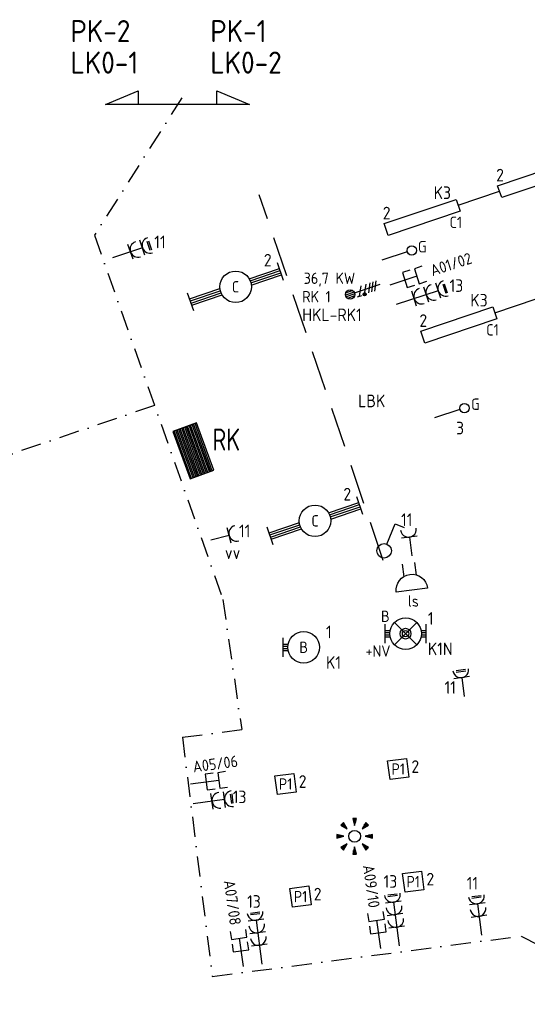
# Model space of a CAD drawing. Header units: millimetres. Extents: x -26318 to 195000, y -34446 to 95000.
# Tile 16 of 22: x 37537 to 45575, y 38047 to 53649. Entities that reach past the tile are written whole.
import ezdxf
from ezdxf.enums import TextEntityAlignment as Align

# ---------------------------------------------------------------- set-up
doc = ezdxf.new("R2010")
doc.units = ezdxf.units.MM
doc.header["$LTSCALE"] = 100
doc.linetypes.add('DASHDOT2', pattern=[12.7, 6.35, -3.175, 0, -3.175])
doc.linetypes.add('HIDDEN', pattern=[9.525, 6.35, -3.175])
for name, color, linetype in [('EB62205-_ATTRIB', 2, 'Continuous'), ('EB63101-_ATTRIB', 2, 'Continuous'), ('EB63109-_ATTRIB', 2, 'Continuous'), ('EB6411--_ATTRIB', 2, 'Continuous'), ('EB6424--_ATTRIB', 2, 'Continuous'), ('EB6441--_ATTRIB', 2, 'Continuous'), ('EL61303-_WANDGOOT', 3, 'Continuous'), ('EL62203-_KRACHT-WCD230', 3, 'Continuous'), ('EL62205-_KRACHT-KAST', 3, 'Continuous'), ('EL63101-_LICHT-ARM', 3, 'Continuous'), ('EL63102-_LICHT-SCH', 3, 'Continuous'), ('EL63103-_LICHT-WCD230V', 3, 'Continuous'), ('EL63109-_LICHT-ASP400V', 3, 'Continuous'), ('EL63501-_NOODVRL-ARM', 3, 'Continuous'), ('EL6411--_DEURBEL', 3, 'Continuous'), ('EL6424--_OMROEP', 3, 'Continuous'), ('EL6441--_DATACOM', 3, 'Continuous')]:
    doc.layers.add(name, color=color, linetype=linetype)
doc.layers.add('GRENS', color=210, linetype='DASHDOT2', lineweight=30)
doc.styles.add('NORATT', font='iso.shx')
doc.styles.add('NORDIM', font='isocp.shx')

# ---------------------------------------------------------------- blocks, each defined once
blk = doc.blocks.new('ES3W1L')
for p, q in [((1.25, 0), (-1.25, 0)), ((-0.75, 1.25), (0.75, 1.25)), ((-0.75, 1), (0.75, 1)), ((0, 0), (0, -3))]:
    blk.add_line(p, q)
blk.add_arc((0, 1.25), 1.25, 180, 0)
at = {"style": 'NORATT'}
for tag, flags, p in [('VERMOGEN', 9, (-2.5, 3)), ('GROEP', 8, (0, 3)), ('SCHAK', 8, (2.5, 3)), ('GELIJK', 9, (5, 3)), ('TAL', 8, (2.5, 3)), ('KAST', 9, (7, 3))]:
    blk.add_attdef(tag, text='', height=1.8, rotation=90, dxfattribs=dict(at, flags=flags)).set_placement(p, align=Align.MIDDLE_CENTER)
at = {"style": 'NORATT', "flags": 8}
blk.add_attdef('DOEL', text='', height=1.8, rotation=90, dxfattribs=at).set_placement((-2.5, 3), align=Align.MIDDLE_LEFT)
at = {"style": 'NORATT', "flags": 9}
blk.add_attdef('M_CODE', text='', height=1.8, dxfattribs=at).set_placement((0, 0), align=Align.MIDDLE_CENTER)
blk = doc.blocks.new('ES3G10')
for p, q in [((-3.25, -1.5), (-3.25, 1.5)), ((-3.25, 0.52), (-2.44, 0.52)), ((-3.25, 0.17), (-2.49, 0.17)), ((-3.25, -0.17), (-2.49, -0.17)), ((-3.25, -0.52), (-2.44, -0.52))]:
    blk.add_line(p, q)
blk.add_circle((0, 0), 2.5)
at = {"style": 'NORATT', "flags": 9}
blk.add_attdef('GELIJK', text='', height=1.8, dxfattribs=at).set_placement((3.5, 5), align=Align.MIDDLE_CENTER)
at = {"color": 6, "style": 'NORATT'}
for tag, flags, p in [('SCHAK', 8, (3.5, 2.75)), ('A_CODE', 8, (0, 0)), ('GROEP', 8, (-3.5, -2.75)), ('KAST', 9, (3.5, -2.75))]:
    blk.add_attdef(tag, text='', height=1.8, dxfattribs=dict(at, flags=flags)).set_placement(p, align=Align.MIDDLE)
blk = doc.blocks.new('ES652141')
for p, q in [((-2.79, 2.51), (-2.26, 1.98)), ((-2.65, 2.65), (-1.59, 1.59)), ((-2.51, 2.79), (-1.98, 2.26)), ((-0.2, 3.75), (-0.2, 3)), ((0, 3.75), (0, 2.25)), ((0.2, 3.75), (0.2, 3)), ((2.65, 2.65), (1.59, 1.59)), ((2.51, 2.79), (1.98, 2.26)), ((2.79, 2.51), (2.26, 1.98)), ((-3.75, 0.2), (-3, 0.2)), ((-3.75, 0), (-2.25, 0)), ((3.75, 0), (2.25, 0)), ((3.75, 0.2), (3, 0.2)), ((-3.75, -0.2), (-3, -0.2)), ((-2.79, -2.51), (-2.26, -1.98)), ((-2.65, -2.65), (-1.59, -1.59)), ((2.65, -2.65), (1.59, -1.59)), ((2.79, -2.51), (2.26, -1.98)), ((3.75, -0.2), (3, -0.2)), ((-2.51, -2.79), (-1.98, -2.26)), ((-0.2, -3.75), (-0.2, -3)), ((0, -3.75), (0, -2.25)), ((0.2, -3.75), (0.2, -3)), ((2.51, -2.79), (1.98, -2.26))]:
    blk.add_line(p, q)
for points in [[(-1.59, 1.59), (-2.37, 2.93), (-2.93, 2.37)], [(0, 2.25), (0.4, 3.75), (-0.4, 3.75)], [(1.59, 1.59), (2.93, 2.37), (2.37, 2.93)], [(-2.25, 0), (-3.75, 0.4), (-3.75, -0.4)], [(2.25, 0), (3.75, -0.4), (3.75, 0.4)], [(-1.59, -1.59), (-2.93, -2.37), (-2.37, -2.93)], [(1.59, -1.59), (2.37, -2.93), (2.93, -2.37)], [(0, -2.25), (-0.4, -3.75), (0.4, -3.75)]]:
    blk.add_lwpolyline(points, close=True)
blk.add_circle((0, 0), 1.25)
at = {"style": 'NORATT'}
blk.add_attdef('NUMMER', text='', height=1.8, dxfattribs=at).set_placement((0, 5), align=Align.MIDDLE)
for tag, flags, p in [('CODE', 9, (1, 3.5)), ('PANEEL', 9, (0, 3)), ('GRP', 8, (0, -5)), ('RUIMTE', 9, (0, -7.5))]:
    blk.add_attdef(tag, text='', height=1.8, dxfattribs=dict(at, flags=flags)).set_placement(p, align=Align.MIDDLE_LEFT)
at = {"style": 'NORATT', "flags": 8}
blk.add_attdef('M_CODE', text='', height=1.8, dxfattribs=at).set_placement((0, 0), align=Align.MIDDLE_CENTER)
blk = doc.blocks.new('ES3W2L')
for p, q in [((-0.75, 3.25), (0.75, 3.25)), ((1.25, 2), (-1.25, 2)), ((-0.75, 3), (0.75, 3)), ((0, 2), (0, -3)), ((1.25, 0), (-1.25, 0))]:
    blk.add_line(p, q)
for centre in [(0, 3.25), (0, 1.25)]:
    blk.add_arc(centre, 1.25, 180, 0)
at = {"style": 'NORATT'}
for tag, flags, p in [('VERMOGEN', 9, (-2.5, 5)), ('GROEP', 8, (0, 5)), ('SCHAK', 8, (2.5, 5)), ('GELIJKI', 9, (5, 5)), ('GELIJK', 9, (5, 5)), ('KAST', 9, (7, 5)), ('TAL', 8, (2.5, 5))]:
    blk.add_attdef(tag, text='', height=1.8, rotation=90, dxfattribs=dict(at, flags=flags)).set_placement(p, align=Align.MIDDLE_CENTER)
at = {"style": 'NORATT', "flags": 8}
blk.add_attdef('DOEL', text='', height=1.8, rotation=90, dxfattribs=at).set_placement((-2.5, 5), align=Align.MIDDLE_LEFT)
at = {"style": 'NORATT'}
for tag, height, flags, p in [('GROEPI', 1.8, 9, (0, 9.5)), ('CODE', 3.5, 8, (0, 4.5)), ('M_CODE', 1.8, 9, (0, 0)), ('VERMOGENI', 1.8, 9, (0, -9.5)), ('DOELI', 1.8, 9, (0, -11.5))]:
    blk.add_attdef(tag, text='', height=height, dxfattribs=dict(at, flags=flags)).set_placement(p, align=Align.MIDDLE_CENTER)
blk = doc.blocks.new('ES111352')
at = {"color": 0}
blk.add_line((0, 1.5), (0, -3), dxfattribs=at)
for points in [[(-1.25, 2.75), (-1.25, 1.5), (1.25, 1.5), (1.25, 2.75)], [(-1.25, 0.75), (-1.25, -0.5), (1.25, -0.5), (1.25, 0.75)]]:
    blk.add_lwpolyline(points, dxfattribs=at)
at = {"color": 0, "style": 'NORATT', "flags": 8}
blk.add_attdef('NUMMER1', text='', height=1.8, rotation=90, dxfattribs=at).set_placement((-1.5, 4.5), align=Align.MIDDLE_LEFT)
at = {"style": 'NORATT', "flags": 8}
blk.add_attdef('NUMMER', text='', height=1.8, rotation=90, dxfattribs=at).set_placement((1.5, 4.5), align=Align.MIDDLE_LEFT)
at = {"style": 'NORATT'}
for tag, flags, p in [('PANEEL', 9, (0, 3)), ('CODE', 9, (1, 3.5)), ('GRP', 8, (0, -5)), ('RUIMTE', 9, (0, -7.5))]:
    blk.add_attdef(tag, text='', height=1.8, dxfattribs=dict(at, flags=flags)).set_placement(p, align=Align.MIDDLE_LEFT)
at = {"style": 'NORATT', "flags": 8}
blk.add_attdef('M_CODE', text='', height=1.8, dxfattribs=at).set_placement((0, 0), align=Align.MIDDLE_CENTER)
blk = doc.blocks.new('ES081010')
at = {"color": 0}
for p, q in [((-1, 0), (-1, -2)), ((1, -2), (1, 0))]:
    blk.add_line(p, q, dxfattribs=at)
blk.add_lwpolyline([(-2.5, 2.25), (2.5, 2.25, -1)], format="xyb", close=True, dxfattribs=at)
at = {"color": 0, "style": 'NORATT', "flags": 8}
for tag, p in [('NUMMER', (0, 6.75)), ('SCHAK', (0, 4))]:
    blk.add_attdef(tag, text='', height=1.8, dxfattribs=at).set_placement(p, align=Align.MIDDLE)
at = {"style": 'NORATT'}
for tag, flags, p in [('PANEEL', 9, (0, 3)), ('CODE', 9, (1, 3.5)), ('GRP', 8, (0, -5)), ('RUIMTE', 9, (0, -7.5))]:
    blk.add_attdef(tag, text='', height=1.8, dxfattribs=dict(at, flags=flags)).set_placement(p, align=Align.MIDDLE_LEFT)
at = {"style": 'NORATT', "flags": 8}
blk.add_attdef('M_CODE', text='', height=1.8, dxfattribs=at).set_placement((0, 0), align=Align.MIDDLE_CENTER)
blk = doc.blocks.new('EJ3P13')
at = {"color": 0}
blk.add_lwpolyline([(-3, -3), (-3, 3), (3, 3), (3, -3)], close=True, dxfattribs=at)
at = {"style": 'NORATT', "flags": 9}
blk.add_attdef('GELIJK', text='', height=1.8, dxfattribs=at).set_placement((3.5, 5), align=Align.MIDDLE_CENTER)
at = {"color": 0, "style": 'NORATT'}
for tag, flags, p in [('SCHAK', 8, (3.5, 4.75)), ('A_CODE', 8, (0, 0)), ('GROEP', 8, (-3.5, -4.75)), ('KAST', 9, (3.5, -4.75))]:
    blk.add_attdef(tag, text='', height=1.8, dxfattribs=dict(at, flags=flags)).set_placement(p, align=Align.MIDDLE)
blk = doc.blocks.new('EJ3T30')
at = {"color": 0}
for p, q in [((-7.5, -1.5), (-7.5, 1.5)), ((-7.5, 0.52), (-2.44, 0.52)), ((-7.5, 0.17), (-2.49, 0.17)), ((2.44, 0.52), (7.5, 0.52)), ((2.49, 0.17), (7.5, 0.17)), ((7.5, -1.5), (7.5, 1.5)), ((-7.5, -0.18), (-2.49, -0.18)), ((-7.5, -0.53), (-2.44, -0.53)), ((2.44, -0.53), (7.5, -0.53)), ((2.49, -0.18), (7.5, -0.18))]:
    blk.add_line(p, q, dxfattribs=at)
blk.add_circle((0, 0), 2.5, dxfattribs=at)
at = {"style": 'NORATT', "flags": 9}
blk.add_attdef('GELIJK', text='', height=1.8, dxfattribs=at).set_placement((3.5, 5), align=Align.MIDDLE_CENTER)
at = {"color": 0, "style": 'NORATT'}
for tag, flags, p in [('SCHAK', 8, (3.5, 2.75)), ('A_CODE', 8, (0, 0)), ('GROEP', 8, (-3.5, -2.75)), ('KAST', 9, (3.5, -2.75))]:
    blk.add_attdef(tag, text='', height=1.8, dxfattribs=dict(at, flags=flags)).set_placement(p, align=Align.MIDDLE)
blk = doc.blocks.new('ES3S1')
blk.add_lwpolyline([(0.58, 1), (2.31, 4), (3.61, 3.25)])
blk.add_circle((0, 0), 1.15)
at = {"style": 'NORATT'}
for tag, flags, p in [('SCHAK', 8, (3, 5.5)), ('KAST', 9, (-3, 0.5)), ('M_CODE', 9, (0, 0)), ('DOEL', 9, (-3, -2)), ('GROEP', 9, (-3, -4.5))]:
    blk.add_attdef(tag, text='', height=1.8, dxfattribs=dict(at, flags=flags)).set_placement(p, align=Align.MIDDLE_CENTER)
blk = doc.blocks.new('ES3W1A')
for p, q in [((1.25, 0), (-1.25, 0)), ((0, 0), (0, -3))]:
    blk.add_line(p, q)
blk.add_arc((0, 1.25), 1.25, 180, 0)
at = {"style": 'NORATT'}
for tag, flags, p in [('VERMOGEN', 9, (-2.5, 3)), ('GROEP', 8, (0, 3)), ('SCHAK', 8, (2.5, 3)), ('GELIJK', 9, (5, 3)), ('TAL', 8, (2.5, 3)), ('KAST', 9, (7, 3))]:
    blk.add_attdef(tag, text='', height=1.8, rotation=90, dxfattribs=dict(at, flags=flags)).set_placement(p, align=Align.MIDDLE_CENTER)
at = {"style": 'NORATT', "flags": 8}
blk.add_attdef('DOEL', text='', height=1.8, rotation=90, dxfattribs=at).set_placement((-2.5, 3), align=Align.MIDDLE_LEFT)
at = {"style": 'NORATT', "flags": 9}
blk.add_attdef('M_CODE', text='', height=1.8, dxfattribs=at).set_placement((0, 0), align=Align.MIDDLE_CENTER)
blk = doc.blocks.new('ES4X4')
at = {"color": 0}
blk.add_line((0, 1.25), (0, -3), dxfattribs=at)
blk.add_circle((0, 2), 0.75, dxfattribs=at)
at = {"color": 0, "style": 'NORATT', "flags": 8}
for tag, p in [('NUMMER', (0, 3.5)), ('CODE', (-2.75, -1.25))]:
    blk.add_attdef(tag, text='', height=1.8, rotation=90, dxfattribs=at).set_placement(p, align=Align.MIDDLE_LEFT)
at = {"style": 'NORATT', "flags": 9}
for tag, p in [('M_CODE', (0, 0)), ('PANEEL', (0, -2.5)), ('GRP', (0, -5)), ('MERK', (0, -7.5)), ('AANGEP', (0, -10)), ('INSTAL', (0, -12.5)), ('TYPE', (0, -17.5))]:
    blk.add_attdef(tag, text='', height=1.8, dxfattribs=at).set_placement(p, align=Align.MIDDLE_CENTER)
blk.add_attdef('RUIMTE', text='', height=1.8, dxfattribs=at).set_placement((0, -7.5), align=Align.MIDDLE_LEFT)
blk = doc.blocks.new('ES2X5')
at = {"color": 0}
for p, q in [((-0.45, 1.4), (-0.45, 2.6)), ((-0.15, 1.27), (-0.15, 2.73)), ((0.15, 1.27), (0.15, 2.73)), ((0.45, 1.4), (0.45, 2.6)), ((0, 1.25), (0, -3))]:
    blk.add_line(p, q, dxfattribs=at)
at = {"color": 1}
for p, q in [((-0.88, -0.38), (-0.88, 0.01)), ((-0.78, -0.42), (-0.78, 0.06)), ((-0.73, 1.04), (-0.73, 0.3)), ((-0.73, 0.67), (0.73, -0.07)), ((-0.69, -0.42), (-0.69, 0.06)), ((-0.59, -0.38), (-0.59, 0.01)), ((-0.73, -0.18), (0.73, -0.92)), ((-0.73, -0.88), (0.73, -1.62)), ((-0.73, -1.37), (0.73, -2.11)), ((-0.73, -1.86), (0.73, -2.6))]:
    blk.add_line(p, q, dxfattribs=at)
at = {"color": 0}
blk.add_circle((0, 2), 0.75, dxfattribs=at)
at = {"color": 1}
blk.add_circle((-0.73, -0.18), 0.245, dxfattribs=at)
at = {"style": 'NORATT'}
for tag, flags, p in [('VERMOGEN', 9, (-2.5, 4.5)), ('GROEP', 8, (0, 4.5)), ('SCHAK', 8, (2.5, 4.5)), ('KAST', 9, (7, 4.5)), ('DOEL', 8, (-2.5, 1))]:
    blk.add_attdef(tag, text='', height=1.8, rotation=90, dxfattribs=dict(at, flags=flags)).set_placement(p, align=Align.MIDDLE_LEFT)
for tag, flags, p in [('GELIJK', 9, (5, 4.5)), ('TAL', 8, (2.5, 4.5))]:
    blk.add_attdef(tag, text='', height=1.8, rotation=90, dxfattribs=dict(at, flags=flags)).set_placement(p, align=Align.MIDDLE_CENTER)
at = {"style": 'NORATT', "flags": 9}
blk.add_attdef('M_CODE', text='', height=1.8, dxfattribs=at).set_placement((0, 0), align=Align.MIDDLE_CENTER)
blk = doc.blocks.new('ES3W3L')
at = {"color": 2}
for p, q in [((-0.75, 5.25), (0.75, 5.25)), ((-0.75, 5), (0.75, 5))]:
    blk.add_line(p, q, dxfattribs=at)
at = {"color": 0}
for p, q in [((1.25, 4), (-1.25, 4)), ((0, 4), (0, -3)), ((1.25, 2), (-1.25, 2)), ((1.25, 0), (-1.25, 0))]:
    blk.add_line(p, q, dxfattribs=at)
for centre in [(0, 5.25), (0, 3.25), (0, 1.25)]:
    blk.add_arc(centre, 1.25, 180, 0, dxfattribs=at)
at = {"style": 'NORATT'}
for tag, flags, p in [('VERMOGEN', 9, (-2.5, 7)), ('SCHAK', 8, (2.5, 7)), ('GELIJK', 9, (5, 7)), ('GROEP', 8, (0, 7)), ('KAST', 9, (7, 7)), ('TAL', 8, (2.5, 7))]:
    blk.add_attdef(tag, text='', height=1.8, rotation=90, dxfattribs=dict(at, flags=flags)).set_placement(p, align=Align.MIDDLE_CENTER)
at = {"style": 'NORATT', "flags": 8}
blk.add_attdef('DOEL', text='', height=1.8, rotation=90, dxfattribs=at).set_placement((-2.5, 7), align=Align.MIDDLE_LEFT)
at = {"style": 'NORATT', "flags": 9}
blk.add_attdef('M_CODE', text='', height=1.8, dxfattribs=at).set_placement((0, 0), align=Align.MIDDLE_CENTER)
blk = doc.blocks.new('EJ3T01')
at = {"color": 0}
for p, q in [((-1.77, 1.77), (1.77, -1.77)), ((1.77, 1.77), (-1.77, -1.77)), ((-3.25, -1.5), (-3.25, 1.5)), ((-3.25, 0.52), (-2.44, 0.52)), ((-3.25, 0.17), (-2.49, 0.17)), ((2.44, 0.52), (3.25, 0.52)), ((2.49, 0.17), (3.25, 0.17)), ((3.25, -1.5), (3.25, 1.5)), ((-3.25, -0.17), (-2.49, -0.17)), ((-3.25, -0.52), (-2.44, -0.52)), ((2.44, -0.52), (3.25, -0.52)), ((2.49, -0.17), (3.25, -0.17))]:
    blk.add_line(p, q, dxfattribs=at)
blk.add_lwpolyline([(1.77, -1.77), (1.75, -1.75)], dxfattribs=at)
for radius in [2.5, 0.85, 0.5]:
    blk.add_circle((0, 0), radius, dxfattribs=at)
at = {"style": 'NORATT', "flags": 9}
blk.add_attdef('GELIJK', text='', height=1.8, dxfattribs=at).set_placement((3.5, 5), align=Align.MIDDLE_CENTER)
at = {"color": 0, "style": 'NORATT'}
for tag, flags, p in [('A_CODE', 8, (-3.5, 2.75)), ('SCHAK', 8, (3.5, 2.75)), ('GROEP', 8, (-3.5, -2.75)), ('KAST', 9, (3.5, -2.75))]:
    blk.add_attdef(tag, text='', height=1.8, dxfattribs=dict(at, flags=flags)).set_placement(p, align=Align.MIDDLE)
blk = doc.blocks.new('EJ3P21')
at = {"color": 0}
blk.add_lwpolyline([(-6, -1), (-6, 1), (6, 1), (6, -1)], close=True, dxfattribs=at)
at = {"style": 'NORATT'}
for tag, height, flags, p in [('GROEPI', 1.8, 9, (0, 9.5)), ('CODE', 3.5, 8, (0, 4.5)), ('GELIJK', 1.8, 9, (3.5, 5)), ('M_CODE', 1.8, 9, (0, 0)), ('VERMOGEN', 1.8, 9, (0, -5.5)), ('DOEL', 1.8, 9, (0, -7.5)), ('VERMOGENI', 1.8, 9, (0, -9.5)), ('DOELI', 1.8, 9, (0, -11.5))]:
    blk.add_attdef(tag, text='', height=height, dxfattribs=dict(at, flags=flags)).set_placement(p, align=Align.MIDDLE_CENTER)
at = {"style": 'NORATT', "flags": 9}
for tag in ['GELIJKI', 'TAL']:
    blk.add_attdef(tag, text='', height=1.8, rotation=90, dxfattribs=at).set_placement((5, 2.75), align=Align.MIDDLE_CENTER)
at = {"style": 'NORATT'}
for tag, flags, p in [('SCHAK', 8, (3.5, 2.8)), ('A_CODE', 8, (0, 0)), ('GROEP', 8, (-3.5, -2.8)), ('KAST', 9, (3.5, -2.8))]:
    blk.add_attdef(tag, text='', height=1.8, dxfattribs=dict(at, flags=flags)).set_placement(p, align=Align.MIDDLE)
blk = doc.blocks.new('ES111261')
at = {"color": 0}
for p, q in [((-5, 1.75), (5, 1.75)), ((-5, 1.5), (5, 1.5)), ((-5, 1.25), (5, 1.25)), ((-5, 1), (5, 1)), ((-5, 0.75), (5, 0.75)), ((-5, 0.5), (5, 0.5)), ((-5, 0.25), (5, 0.25)), ((-5, 0), (5, 0)), ((-5, -0.25), (5, -0.25)), ((-5, -0.5), (5, -0.5)), ((-5, -0.75), (5, -0.75)), ((-5, -1), (5, -1)), ((-5, -1.25), (5, -1.25)), ((-5, -1.5), (5, -1.5)), ((-5, -1.75), (5, -1.75)), ((-5, -2), (5, -2))]:
    blk.add_line(p, q, dxfattribs=at)
blk.add_lwpolyline([(-5, -2), (5, -2), (5, 2), (-5, 2)], close=True, dxfattribs=at)
at = {"style": 'NORATT'}
for tag, height, flags, p in [('GROEPI', 1.8, 9, (0, 9.5)), ('GROEP', 1.8, 8, (0, 7.5)), ('CODE', 3.5, 8, (0, 4.5)), ('M_CODE', 1.8, 9, (0, 0)), ('KAST', 1.8, 9, (0, -3.5)), ('VERMOGEN', 1.8, 9, (0, -5.5)), ('DOEL', 1.8, 9, (0, -7.5)), ('VERMOGENI', 1.8, 9, (0, -9.5)), ('DOELI', 1.8, 9, (0, -11.5))]:
    blk.add_attdef(tag, text='', height=height, dxfattribs=dict(at, flags=flags)).set_placement(p, align=Align.MIDDLE_CENTER)
at = {"style": 'NORATT', "flags": 9}
for tag in ['GELIJKI', 'TAL']:
    blk.add_attdef(tag, text='', height=1.8, rotation=90, dxfattribs=at).set_placement((5, 3.75), align=Align.MIDDLE_CENTER)
at = {"color": 0, "style": 'NORATT', "flags": 9}
blk.add_attdef('RUIMTE', text='', height=1.8, dxfattribs=at).set_placement((0, -9.5), align=Align.MIDDLE)

msp = doc.modelspace()

# ---------------------------------------------------------------- linework, layer by layer
at = {"linetype": 'HIDDEN', "elevation": -15600}
msp.add_lwpolyline([(43295, 45080), (41329, 50874)], dxfattribs=at)
at = {"layer": 'EL61303-_WANDGOOT', "elevation": -12000}
for points in [[(44479, 50708), (45136, 50930)], [(45059, 49004), (45716, 49226)]]:
    msp.add_lwpolyline(points, dxfattribs=at)
at = {"layer": 'GRENS', "ltscale": 0.5}
for p, q in [((40105, 52413, -16800), (38721, 50234, -16800)), ((38721, 50234, -16800), (40754, 44461, -16800)), ((39671, 47535, -16800), (32855, 45222, -16800)), ((40754, 44461, -14200), (41052, 42401, -14200)), ((40113, 42278), (41052, 42401)), ((40113, 42278, -16800), (40587, 38488, -16800)), ((40587, 38488, -16800), (45476, 39129, -16800)), ((45476, 39129, -16800), (47623, 38047, -16800))]:
    msp.add_line(p, q, dxfattribs=at)
at = {"layer": 'GRENS', "linetype": 'Continuous', "ltscale": 0.1, "elevation": -16800}
msp.add_lwpolyline([(40658, 52306), (40658, 52522), (41175, 52304), (38896, 52304), (39413, 52522), (39413, 52306)], dxfattribs=at)

# ---------------------------------------------------------------- block references
at = {"layer": 'EL62203-_KRACHT-WCD230', "xscale": 100.0000000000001, "yscale": 100.0000000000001, "zscale": 100.0000000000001, "rotation": 277.4999999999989}
msp.add_blockref('ES3W2L', (40582, 41264), dxfattribs=at)
at = {"layer": 'EL62205-_KRACHT-KAST'}
ref = msp.add_blockref('ES111261', (40286, 46816, -1050), dxfattribs=dict(at, xscale=79.99999999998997, yscale=100, zscale=100, rotation=109.9850308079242))
ref.add_attrib('CODE', 'RK', dxfattribs={"layer": 'EB62205-_ATTRIB', "color": 3, "height": 350, "style": 'NORATT', "width": 0.846497, "flags": 8}).set_placement((40808, 46996, -1050), align=Align.MIDDLE_CENTER)
at = {"layer": 'EL63101-_LICHT-ARM'}
ref = msp.add_blockref('EJ3P21', (45706, 51116, -12000), dxfattribs=dict(at, xscale=100.0000000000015, yscale=100.0000000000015, zscale=100.0000000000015, rotation=198.6999999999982))
ref.add_attrib('A_CODE', 'C1', dxfattribs={"layer": 'EB63101-_ATTRIB', "color": 1, "height": 180, "style": 'NORATT', "flags": 8}).set_placement((46239, 51039, -12000), align=Align.MIDDLE)
ref = msp.add_blockref('EJ3P21', (43910, 50515, -12000), dxfattribs=dict(at, xscale=100.0000000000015, yscale=100.0000000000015, zscale=100.0000000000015, rotation=198.6999999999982))
ref.add_attrib('A_CODE', 'C1', dxfattribs={"layer": 'EB63101-_ATTRIB', "color": 1, "height": 180, "style": 'NORATT', "flags": 8}).set_placement((44443, 50438, -12000), align=Align.MIDDLE)
ref = msp.add_blockref('EJ3T30', (40955, 49416, -14400), dxfattribs=dict(at, xscale=99.99999999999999, yscale=99.99999999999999, zscale=99.99999999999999, rotation=18.7))
ref.add_attrib('A_CODE', 'C', dxfattribs={"layer": 'EB63101-_ATTRIB', "color": 1, "height": 180, "style": 'NORATT', "flags": 8}).set_placement((40955, 49416, -14400), align=Align.MIDDLE)
ref = msp.add_blockref('EJ3P21', (44491, 48811, -12000), dxfattribs=dict(at, xscale=100.0000000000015, yscale=100.0000000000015, zscale=100.0000000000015, rotation=198.6999999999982))
ref.add_attrib('A_CODE', 'C1', dxfattribs={"layer": 'EB63101-_ATTRIB', "color": 1, "height": 180, "style": 'NORATT', "flags": 8}).set_placement((45024, 48734, -12000), align=Align.MIDDLE)
ref = msp.add_blockref('EJ3T30', (42214, 45708, -14400), dxfattribs=dict(at, xscale=99.99999999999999, yscale=99.99999999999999, zscale=99.99999999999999, rotation=18.70000000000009))
ref.add_attrib('A_CODE', 'C', dxfattribs={"layer": 'EB63101-_ATTRIB', "color": 1, "height": 180, "style": 'NORATT', "flags": 8}).set_placement((42214, 45708, -14400), align=Align.MIDDLE)
ref = msp.add_blockref('ES3G10', (42034, 43704, -16800), dxfattribs=dict(at, xscale=100, yscale=100, zscale=100))
ref.add_attrib('A_CODE', 'B', dxfattribs={"layer": 'EB63101-_ATTRIB', "color": 1, "height": 180, "style": 'NORATT', "flags": 8}).set_placement((42034, 43704, -16800), align=Align.MIDDLE)
ref = msp.add_blockref('EJ3P13', (43531, 41775, -15500), dxfattribs=dict(at, xscale=50.00000000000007, yscale=50.00000000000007, zscale=50.00000000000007, rotation=7.499999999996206))
ref.add_attrib('A_CODE', 'P1', dxfattribs={"layer": 'EB63101-_ATTRIB', "color": 1, "height": 180, "style": 'NORATT', "flags": 8}).set_placement((43531, 41775, -15500), align=Align.MIDDLE)
ref = msp.add_blockref('EJ3P13', (41747, 41538, -15500), dxfattribs=dict(at, xscale=50.00000000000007, yscale=50.00000000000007, zscale=50.00000000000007, rotation=7.499999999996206))
ref.add_attrib('A_CODE', 'P1', dxfattribs={"layer": 'EB63101-_ATTRIB', "color": 1, "height": 180, "style": 'NORATT', "flags": 8}).set_placement((41747, 41538, -15500), align=Align.MIDDLE)
at = {"layer": 'EL63101-_LICHT-ARM', "xscale": 75, "yscale": 75, "zscale": 75}
msp.add_blockref('ES652141', (42840, 40710, -16800), dxfattribs=at)
at = {"layer": 'EL63101-_LICHT-ARM'}
ref = msp.add_blockref('EJ3P13', (43768, 39991, -15500), dxfattribs=dict(at, xscale=50.00000000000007, yscale=50.00000000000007, zscale=50.00000000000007, rotation=7.499999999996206))
ref.add_attrib('A_CODE', 'P1', dxfattribs={"layer": 'EB63101-_ATTRIB', "color": 1, "height": 180, "style": 'NORATT', "flags": 8}).set_placement((43768, 39991, -15500), align=Align.MIDDLE)
ref = msp.add_blockref('EJ3P13', (41984, 39754, -15500), dxfattribs=dict(at, xscale=50.00000000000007, yscale=50.00000000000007, zscale=50.00000000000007, rotation=7.499999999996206))
ref.add_attrib('A_CODE', 'P1', dxfattribs={"layer": 'EB63101-_ATTRIB', "color": 1, "height": 180, "style": 'NORATT', "flags": 8}).set_placement((41984, 39754, -15500), align=Align.MIDDLE)
at = {"layer": 'EL63102-_LICHT-SCH', "xscale": 99.99999999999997, "yscale": 99.99999999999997, "zscale": 99.99999999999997, "rotation": 7.490028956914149}
msp.add_blockref('ES3S1', (43307, 45233, -15600), dxfattribs=at)
at = {"layer": 'EL63103-_LICHT-WCD230V'}
for name, p, xscale, yscale, zscale, rotation in [('ES3W2L', (39291, 49970), 99.9999999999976, 99.9999999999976, 99.9999999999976, 288.7499999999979), ('ES3W3L', (43784, 49230, 15750), 99.99999999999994, 99.99999999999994, 99.99999999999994, 288.1433036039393), ('ES3W1A', (40853, 45477, -15600), 100, 100, 100, 284.9878922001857), ('ES3W1A', (43709, 45450, -15600), 100, 100, 100, 7.490028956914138), ('ES3W1L', (44538, 43223), 99.99999999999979, 99.99999999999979, 99.99999999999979, 7.500000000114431), ('ES3W3L', (43508, 39269, -15750), 99.99999999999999, 99.99999999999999, 99.99999999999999, 7.500000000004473), ('ES3W2L', (44811, 39441), 99.99999999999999, 99.99999999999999, 99.99999999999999, 7.500000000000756), ('ES3W3L', (41332, 38983, -15750), 100, 100, 100, 7.50000000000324)]:
    msp.add_blockref(name, p, dxfattribs=dict(at, xscale=xscale, yscale=yscale, zscale=zscale, rotation=rotation))
at = {"layer": 'EL63109-_LICHT-ASP400V'}
ref = msp.add_blockref('ES2X5', (42959, 49359, -16600), dxfattribs=dict(at, xscale=100, yscale=100, zscale=100, rotation=108.7500000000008))
ref.add_attrib('DOEL', 'RK 1', dxfattribs={"layer": 'EB63109-_ATTRIB', "color": 1, "height": 180, "style": 'NORATT', "flags": 8}).set_placement((42461, 49260, -16600), align=Align.MIDDLE_RIGHT)
ref.add_attrib('VERMOGEN', '36,7 KW', dxfattribs={"layer": 'EB63109-_ATTRIB', "height": 180, "style": 'NORATT', "flags": 8}).set_placement((42850, 49552, -16600), align=Align.MIDDLE_RIGHT)
at = {"layer": 'EL63501-_NOODVRL-ARM'}
ref = msp.add_blockref('EJ3T01', (43647, 43920, -14400), dxfattribs=dict(at, xscale=100, yscale=100, zscale=100))
ref.add_attrib('A_CODE', 'B', dxfattribs={"layer": '0', "color": 1, "height": 180, "style": 'NORATT', "flags": 8}).set_placement((43327, 44195, -14400), align=Align.MIDDLE)
ref.add_attrib('GROEP', '+NV', dxfattribs={"layer": '0', "color": 1, "height": 180, "style": 'NORATT', "flags": 8}).set_placement((43211, 43645, -14400), align=Align.MIDDLE)
at = {"layer": 'EL6411--_DEURBEL'}
ref = msp.add_blockref('ES081010', (43719, 44834), dxfattribs=dict(at, xscale=100, yscale=100, zscale=100, rotation=187.4998378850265))
ref.add_attrib('SCHAK', 'ls', dxfattribs={"layer": 'EB6411--_ATTRIB', "color": 1, "height": 180, "style": 'NORATT', "flags": 8}).set_placement((43771, 44438), align=Align.MIDDLE)
at = {"layer": 'EL6424--_OMROEP'}
ref = msp.add_blockref('ES4X4', (43555, 49930, -14200), dxfattribs=dict(at, xscale=100, yscale=100, zscale=100, rotation=288.1433036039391))
ref.add_attrib('M_CODE', 'G', dxfattribs={"layer": 'EB6424--_ATTRIB', "color": 1, "height": 180, "style": 'NORATT', "flags": 8}).set_placement((43912, 50051, -14200), align=Align.MIDDLE_CENTER)
ref = msp.add_blockref('ES4X4', (44390, 47432), dxfattribs=dict(at, xscale=100, yscale=100, zscale=100, rotation=288.1433036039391))
ref.add_attrib('M_CODE', 'G', dxfattribs={"layer": 'EB6424--_ATTRIB', "color": 1, "height": 180, "style": 'NORATT', "flags": 8}).set_placement((44754, 47556), align=Align.MIDDLE_CENTER)
at = {"layer": 'EL6441--_DATACOM'}
ref = msp.add_blockref('ES111352', (43683, 49538), dxfattribs=dict(at, xscale=100, yscale=100, zscale=100, rotation=288.1433036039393))
ref.add_attrib('NUMMER1', 'A01/02', dxfattribs={"layer": 'EB6441--_ATTRIB', "color": 1, "height": 180, "rotation": -341.8567, "style": 'NORATT', "flags": 8}).set_placement((44046, 49668, -16800), align=Align.MIDDLE_LEFT)
ref = msp.add_blockref('ES111352', (40541, 41574), dxfattribs=dict(at, xscale=100.0000000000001, yscale=100.0000000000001, zscale=100.0000000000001, rotation=277.4999999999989))
ref.add_attrib('NUMMER1', 'A05/06', dxfattribs={"layer": 'EB6441--_ATTRIB', "color": 1, "height": 180, "rotation": 7.5, "style": 'NORATT', "flags": 8}).set_placement((40278, 41809), align=Align.MIDDLE_LEFT)
ref = msp.add_blockref('ES111352', (43209, 39230), dxfattribs=dict(at, xscale=99.99999999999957, yscale=99.99999999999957, zscale=99.99999999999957, rotation=7.999999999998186))
ref.add_attrib('NUMMER1', 'A09/10', dxfattribs={"layer": 'EB6441--_ATTRIB', "color": 1, "height": 180, "rotation": 278, "style": 'NORATT', "flags": 8}).set_placement((43153, 39579), align=Align.MIDDLE_RIGHT)
ref = msp.add_blockref('ES111352', (41033, 38944), dxfattribs=dict(at, xscale=100.0000000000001, yscale=100.0000000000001, zscale=100.0000000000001, rotation=8.00000000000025))
ref.add_attrib('NUMMER1', 'A07/08', dxfattribs={"layer": 'EB6441--_ATTRIB', "color": 1, "height": 180, "rotation": 278, "style": 'NORATT', "flags": 8}).set_placement((40955, 39303), align=Align.MIDDLE_RIGHT)

# ---------------------------------------------------------------- texts
at = {"layer": 'EL63101-_LICHT-ARM', "color": 1, "style": 'NORDIM'}
for s, p in [('2', (45082, 51086, -16800)), ('K3', (44092, 50807, -17200)), ('2', (43286, 50485, -16800)), ('2', (41403, 49738, -16800)), ('K3', (44672, 49104, -17200)), ('2', (43866, 48781, -16800)), ('3', (44447, 47078, -16800)), ('2', (42662, 46030, -16800)), ('1', (44000, 44062, -16800)), ('1', (42387, 43847, -19200)), ('K1N', (44000, 43579, -16800)), ('K1', (42387, 43363, -19200)), ('2', (43740, 41714, -16800)), ('2', (41956, 41477, -16800)), ('2', (43977, 39930, -16800)), ('2', (42193, 39693, -16800))]:
    msp.add_text(s, height=200, dxfattribs=at).set_placement(p)
at = {"layer": 'EL63103-_LICHT-WCD230V', "color": 7, "style": 'NORDIM'}
for s, p in [('11', (39668, 50027, -33400)), ('13', (44344, 49335, -33400)), ('HKL-RK1', (42011, 48872, -33400)), ('LBK', (42896, 47508, -16600)), ('11', (43576, 45626, -33400)), ('11', (41010, 45448, -33400)), ('vv', (40786, 45103, -33400)), ('11', (44265, 42968, -33400)), ('13', (40911, 41234, -33400)), ('13', (43299, 39894, -33400)), ('11', (44616, 39866, -33400)), ('13', (41138, 39576, -33400))]:
    msp.add_text(s, height=200, dxfattribs=at).set_placement(p)
at = {"layer": 'GRENS', "style": 'NORATT'}
for s, p in [('PK-2', (38342, 53293, -16800)), ('PK-1', (40556, 53293, -16800)), ('LK0-1', (38342, 52794, -16800)), ('LK0-2', (40556, 52794, -16800))]:
    msp.add_text(s, height=350, dxfattribs=at).set_placement(p)

doc.saveas('drawing.dxf')
